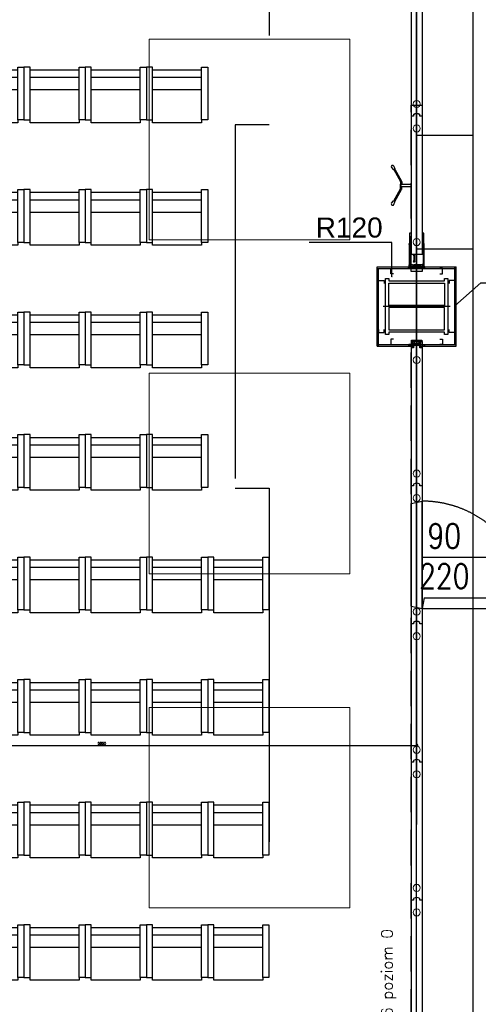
# Model space of a CAD drawing. Header units: centimetres. Extents: x -228435 to 111511, y -89367 to 428125.
# Tile 89 of 219: x -26102 to -21987, y 46735 to 55575. Entities that reach past the tile are written whole.
import ezdxf
from ezdxf.enums import TextEntityAlignment as Align
from ezdxf.xclip import XClip

# ---------------------------------------------------------------- set-up
doc = ezdxf.new("R2010")
doc.units = ezdxf.units.CM
doc.header["$LTSCALE"] = 50
doc.header["$XCLIPFRAME"] = 0
doc.header["$PDMODE"] = 35
doc.header["$PDSIZE"] = 0.1
for name, pattern in [('0_II 10 sal$0$HIDDEN', [9.525, 6.35, -3.175]), ('DASHDOT', [25.4, 12.7, -6.35, 0, -6.35]), ('DASHDOT2', [12.7, 6.35, -3.175, 0, -3.175]), ('DIN_STRICHPUNKT', [10.7, 5, -2.5, 0.7, -2.5]), ('HIDDEN', [9.525, 6.35, -3.175]), ('HIDDENX2', [19.05, 12.7, -6.35]), ('Kondygnacja +0$0$DASHDOT2', [12.7, 6.35, -3.175, 0, -3.175])]:
    doc.linetypes.add(name, pattern=pattern)
doc.layers.get('0').update_dxf_attribs({"color": 8})
doc.layers.get('DEFPOINTS').update_dxf_attribs({"color": 8})
for name, color, linetype in [('0_II 10 sal$0$ARCH_INFO_ETYK_DRZWI', 8, 'Continuous'), ('0_II 10 sal$0$ARCH_SIEDZENIA', 8, 'Continuous'), ('0_II 10 sal$0$ARCH_STROP', 8, 'Continuous'), ('0_II 10 sal$0$ARCH_WYPOSAŻENIE_INNE', 8, 'Continuous'), ('0_II 10 sal$0$ARCH_ŚCIANY_PRZESUWNE', 8, 'Continuous'), ('3', 8, 'Continuous'), ('ACHSEN', 8, 'DIN_STRICHPUNKT'), ('ARCH_GK', 8, 'Continuous'), ('ARCH_INFO_ODPORNOŚĆ OGNIOWA', 8, 'Continuous'), ('ARCH_INFO_OPISY', 8, 'Continuous'), ('ARCH_INFO_OSIE_IST', 8, 'DASHDOT2'), ('ARCH_SZYNY', 8, 'Continuous'), ('HUFCOR', 8, 'Continuous'), ('Hufcor szyny', 8, 'Kondygnacja +0$0$DASHDOT2'), ('Kondygnacja +0$0$ARCH_GK', 8, 'Continuous'), ('Kondygnacja +0$0$ARCH_INFO_ODPORNOŚĆ OGNIOWA', 8, 'Continuous'), ('Kondygnacja +0$0$ARCH_PROFILE', 8, 'Continuous'), ('Kondygnacja +0$0$ARCH_STAL_IST', 8, 'Continuous'), ('Kondygnacja +0$0$ARCH_ŚCIANY_PRZESUWNE', 8, 'Continuous'), ('KÖRPERKANTE', 8, 'Continuous'), ('Osie rzutów$0$ARCH_INFO_OSIE_OPISY_IST', 8, 'Continuous'), ('PANELE', 8, 'Continuous'), ('RYSUNKOWE_XREF', 8, 'Continuous'), ('SCHRAFFUR', 8, 'Continuous'), ('tabela', 8, 'Continuous'), ('VOLL', 8, 'Continuous')]:
    doc.layers.add(name, color=color, linetype=linetype)
for name, color, linetype, lineweight in [('2', 8, 'Continuous', 0), ('ARCH_SUFITY_PODWIESZANE', 8, 'HIDDENX2', 9), ('SYSTEMY AV', 8, 'Continuous', 13), ('Wymiary', 8, 'Continuous', 15)]:
    doc.layers.add(name, color=color, linetype=linetype, lineweight=lineweight)
doc.layers.get('HUFCOR').off()
doc.styles.add('0_II 10 sal$0$Arial', font='ARIAL.TTF')
doc.styles.add('0_II 10 sal$0$Romans', font='Romans.shx')
doc.styles.add('Arial', font='ARIAL.TTF')
doc.styles.add('Kondygnacja +0$0$Arial', font='ARIAL.TTF')
doc.styles.add('Kondygnacja +0$0$Standard', font='txt')
doc.styles.add('Romans', font='Romans.shx')
doc.linetypes.add('SZYNA_LINE', pattern='A,12.7,-7.75,["SZYNA",Standard,S=2.54,R=0,X=-5.95,Y=-1.27],-7.75', length=28.2)
doc.dimstyles.new('ISO-25', dxfattribs={"dimtxt": 2.5, "dimasz": 2.5, "dimexe": 1.25, "dimexo": 0.625, "dimtad": 1, "dimtxsty": 'Standard', "dimcen": 2.5, "dimadec": 0, "dimazin": 0, "dimtfac": 1, "dimtmove": 0, "dimatfit": 3, "dimfxl": 0, "dimarcsym": 0})
doc.dimstyles.new('Kondygnacja +0$0$ISO-25', dxfattribs={"dimtxt": 2.5, "dimasz": 2.5, "dimexe": 1.25, "dimexo": 0.625, "dimtad": 1, "dimtxsty": 'Kondygnacja +0$0$Standard', "dimcen": 2.5, "dimadec": 0, "dimazin": 0, "dimtfac": 1, "dimtmove": 0, "dimatfit": 3, "dimfxl": 0, "dimarcsym": 0})
doc.dimstyles.new('Wymiary 1-200', dxfattribs={"dimtxt": 22, "dimasz": 20, "dimexe": 10, "dimexo": 0, "dimgap": 8, "dimtad": 1, "dimrnd": 0.5, "dimzin": 12, "dimdsep": 46, "dimtxsty": 'Romans', "dimblk": 'OBLIQUE', "dimcen": 0.5, "dimdle": 15, "dimclrt": 55, "dimazin": 0, "dimtfac": 1, "dimtmove": 1, "dimatfit": 3, "dimfxl": 0, "dimtolj": 1, "dimtzin": 0, "dimarcsym": 0})

# ---------------------------------------------------------------- blocks, each defined once
blk = doc.blocks.new('SU Lampy kwadratowe +0')
at = {"layer": 'ARCH_SUFITY_PODWIESZANE', "ltscale": 2.5}
for points in [[(9620, 10040), (9800, 10040), (9800, 9860), (9620, 9860)], [(9620, 9740), (9800, 9740), (9800, 9560), (9620, 9560)], [(9620, 9440), (9800, 9440), (9800, 9260), (9620, 9260)]]:
    blk.add_lwpolyline(points, close=True, dxfattribs=at)
blk = doc.blocks.new('0_II 10 sal$0$T-drzwi_prawe-200')
at = {"layer": '0_II 10 sal$0$ARCH_INFO_ETYK_DRZWI'}
blk.add_line((0, 0), (60, 0), dxfattribs=at)
blk.add_lwpolyline([(143.68, 17.5), (77.5, 17.5, 1), (77.5, -17.5), (143.68, -17.5, 1)], format="xyb", close=True, dxfattribs=at)
at = {"layer": '0_II 10 sal$0$ARCH_INFO_ETYK_DRZWI', "color": 1, "style": '0_II 10 sal$0$Arial'}
blk.add_attdef('ADS_DRZWI:ODPORNOŚĆ_OGNIOWA', text='', height=20, rotation=90, dxfattribs=at).set_placement((-25.52, 0.12), align=Align.BOTTOM_CENTER)
at = {"layer": '0_II 10 sal$0$ARCH_INFO_ETYK_DRZWI', "style": '0_II 10 sal$0$Romans', "width": 0.8}
for tag, p in [('ADS_DRZWI:SZEROKOŚĆ', (20.49, 8)), ('ADS_DRZWI:WYSOKOŚĆ', (20.49, -28))]:
    blk.add_attdef(tag, text='', height=22, dxfattribs=at).set_placement(p, align=Align.CENTER)
at = {"layer": '0_II 10 sal$0$ARCH_INFO_ETYK_DRZWI', "style": '0_II 10 sal$0$Arial'}
blk.add_attdef('ADS_DRZWI:SYMBOL', text='', height=20, dxfattribs=at).set_placement((110.69, 0), align=Align.MIDDLE)
blk = doc.blocks.new('Kondygnacja +0$0$_Dot')
at = {"color": 0, "linetype": 'ByBlock', "lineweight": -2}
blk.add_line((-0.5, 0), (-1, 0), dxfattribs=at)
at = {"color": 0, "linetype": 'ByBlock', "const_width": 0.5}
blk.add_lwpolyline([(-0.25, 0, 1), (0.25, 0, 1)], format="xyb", close=True, dxfattribs=at)
blk = doc.blocks.new('A$C50B549AF')
at = {"layer": 'ARCH_SZYNY', "linetype": 'SZYNA_LINE', "ltscale": 2.5}
for p, q in [((3611.49, 4835.9, 630), (3611.49, 5977.4, 630)), ((3662.14, 1788.7, 445.1), (3662.14, 5685.34, 9.4)), ((3611.49, 4954.25, 1260), (3662.14, 4954.25, 591.74)), ((3611.49, 4852.25, 1260), (3662.14, 4852.25, 591.74)), ((3611.49, 3635.9, 630), (3611.49, 4777.4, 630))]:
    blk.add_line(p, q, dxfattribs=at)
blk = doc.blocks.new('*U520')
at = {"layer": 'PANELE'}
for points in [[(0, 0), (0, -21), (-14, -21)], [(0, 0), (1240, 0)], [(1240, 0), (1240, -21), (1226, -21)], [(-14, -76), (0, -76), (0, -97)], [(1226, -76), (1240, -76), (1240, -97)], [(0, -97), (1240, -97)]]:
    blk.add_lwpolyline(points, dxfattribs=at)
for centre in [(23.5, -48.5), (1263.5, -48.5)]:
    blk.add_arc(centre, 46.5, 143.75628, 216.24372, dxfattribs=at)
at = {"layer": 'Wymiary'}
for centre in [(110, -48.5), (1130, -48.5)]:
    blk.add_circle(centre, 32, dxfattribs=at)
blk = doc.blocks.new('BEDIENHEBEL')
at = {"layer": 'KÖRPERKANTE'}
for p, q in [((-10, -85), (-10, 0)), ((-10, 0), (10, 0)), ((10, -85), (10, 0)), ((-145.3, -148.8), (-38.2, -87)), ((-30.7, -85), (-10, -85)), ((30.7, -85), (10, -85)), ((145.3, -148.8), (38.2, -87)), ((-172.8, -156.1), (-147.6, -146.7)), ((-160.3, -177.7), (-139.6, -160.6)), ((-139.3, -159.2), (-146.3, -147.1)), ((-140.3, -157.5), (-33.2, -95.7)), ((-30.7, -95), (-10, -95)), ((-10, -95), (-10, -100)), ((-10, -100), (10, -100)), ((30.7, -95), (10, -95)), ((10, -95), (10, -100)), ((140.3, -157.5), (33.2, -95.7)), ((139.3, -159.2), (146.3, -147.1)), ((160.3, -177.7), (139.6, -160.6)), ((172.8, -156.1), (147.6, -146.7))]:
    blk.add_line(p, q, dxfattribs=at)
for centre, radius, start, end in [((-30.7, -100), 15, 90, 120), ((-15.2, -90), 7.25, 316.39718, 43.60282), ((15.2, -90), 7.25, 136.39718, 223.60282), ((30.7, -100), 15, 60, 90), ((-166.6, -166.9), 12.5, 120, 300), ((-147.1, -147.6), 1, 30, 120), ((-140.1, -159.7), 1, 300, 30), ((-30.7, -100), 5, 90, 120), ((30.7, -100), 5, 60, 90), ((140.1, -159.7), 1, 150, 240), ((147.1, -147.6), 1, 60, 150), ((166.6, -166.9), 12.5, 240, 60)]:
    blk.add_arc(centre, radius, start, end, dxfattribs=at)
blk = doc.blocks.new('*U522')
at = {"layer": 'PANELE'}
for points in [[(0, 0), (0, -21), (-14, -21)], [(0, 0), (1240, 0)], [(1050, -97), (1050, -112), (1240, -112), (1240, 15), (1050, 15), (1050, 0)], [(-14, -76), (0, -76), (0, -97)], [(0, -97), (1240, -97)]]:
    blk.add_lwpolyline(points, dxfattribs=at)
blk.add_arc((23.5, -48.5), 46.5, 143.75628, 216.24372, dxfattribs=at)
at = {"layer": 'Wymiary'}
for centre in [(110, -48.5), (1130, -48.5)]:
    blk.add_circle(centre, 32, dxfattribs=at)
at = {"layer": 'PANELE'}
blk.add_blockref('BEDIENHEBEL', (620, -97), dxfattribs=at)
blk = doc.blocks.new('0_II 10 sal$0$Miejsce_siedzące_2d')
at = {"color": 0, "linetype": 'ByBlock', "lineweight": -2}
for p, q in [((-26.4, 27.1), (26.4, 27.1)), ((-26.4, 12.5), (26.4, 12.5))]:
    blk.add_line(p, q, dxfattribs=at)
for points in [[(-26.4, 62.7), (-26.4, 0), (-33, 0), (-33, 62.7), (-26.4, 62.7), (-26.4, 66), (26.4, 66), (26.4, 62.7), (26.4, 0), (33, 0), (33, 62.7), (26.4, 62.7)], [(26.4, 3.3), (-26.4, 3.3)]]:
    blk.add_lwpolyline(points, dxfattribs=at)
blk = doc.blocks.new('Osie rzutów')
at = {"layer": 'ARCH_INFO_OSIE_IST', "ltscale": 10}
for p, q in [((9860, 12510), (9860, 4623.26)), ((9860, 9770), (9860, 9830)), ((4436.04, 9800), (15156.54, 9800)), ((9890, 9800), (9830, 9800)), ((4436.04, 9200), (15156.54, 9200))]:
    blk.add_line(p, q, dxfattribs=at)
blk = doc.blocks.new('A$C6FDA0163')
at = {"layer": 'RYSUNKOWE_XREF'}
blk.add_blockref('Osie rzutów', (-10460.03, -9819.05, -630), dxfattribs=at)
blk = doc.blocks.new('VERT-NEU')
at = {"layer": 'KÖRPERKANTE'}
for p, q in [((-24.5, 48.4), (-36.3, 48.4)), ((-36.3, 48.4), (-36.3, 46.1)), ((-33.5, 46.1), (-36.3, 46.1)), ((-36.3, 31), (-33.5, 31)), ((-36.3, 28.6), (-36.3, 31)), ((-20.8, 28.6), (-36.3, 28.6)), ((-33.5, 31), (-33.5, 46.1)), ((-30.3, 46), (-30.3, 33)), ((-24.5, 46), (-30.3, 46)), ((-30.3, 33), (-6.4, 33)), ((-23.3, 47.2), (-23.3, 47.2)), ((-13.1, 20.8), (-20.8, 28.6)), ((-14.2, 25.2), (-11.4, 22.4)), ((-8.6, 28.6), (-12.8, 28.6)), ((-11.4, 20.8), (-11.5, 20.8)), ((-8.1, 19.5), (-8.1, 28.1)), ((0, 25.5), (-6.4, 33)), ((-6.1, 19.5), (-6.1, 25.8)), ((-5.3, 26.1), (-3.2, 24)), ((-3.2, 24), (-3.2, 0)), ((-3.2, -24), (-3.2, 0)), ((7, 25.5), (0, 25.5)), ((0, 23.2), (0, 0)), ((0, 23.2), (5.5, 23.2)), ((0, -23.2), (0, 0)), ((5.5, 20.9), (5.5, 23.2)), ((7.8, 20.9), (5.5, 20.9)), ((7.8, 24.8), (7.8, 20.9)), ((-20.8, -28.6), (-36.3, -28.6)), ((-36.3, -28.6), (-36.3, -31)), ((-36.3, -31), (-33.5, -31)), ((-36.3, -46.1), (-36.3, -48.4)), ((-33.5, -46.1), (-36.3, -46.1)), ((-24.5, -48.4), (-36.3, -48.4)), ((-33.5, -31), (-33.5, -46.1)), ((-30.3, -33), (-6.4, -33)), ((-30.3, -46), (-30.3, -33)), ((-24.5, -46), (-30.3, -46)), ((-23.3, -47.2), (-23.3, -47.2)), ((-13.1, -20.8), (-20.8, -28.6)), ((-14.2, -25.2), (-11.4, -22.4)), ((-8.6, -28.6), (-12.8, -28.6)), ((-8.1, -19.5), (-8.1, -28.1)), ((-6.4, -33), (0, -25.5)), ((-6.1, -19.5), (-6.1, -25.8)), ((-5.3, -26.1), (-3.2, -24)), ((0, -23.2), (5.5, -23.2)), ((7, -25.5), (0, -25.5)), ((7.8, -20.9), (5.5, -20.9)), ((5.5, -20.9), (5.5, -23.2)), ((7.8, -24.8), (7.8, -20.9))]:
    blk.add_line(p, q, dxfattribs=at)
at = {"layer": 'KÖRPERKANTE', "linetype": 'ByBlock'}
for p, q in [((2, -23.2), (3.1, -23.2)), ((2, -25.5), (3.1, -25.5))]:
    blk.add_line(p, q, dxfattribs=at)
at = {"layer": 'KÖRPERKANTE'}
for centre, radius, start, end in [((-24.5, 47.2), 1.2, 360, 90), ((-24.5, 47.2), 1.2, 270, 360), ((-12.8, 26.6), 2, 90, 225), ((-12.3, 21.6), 1.12, 225, 315), ((-12.2, 21.6), 1.12, 315, 45), ((-8.6, 28.1), 0.5, 360, 90), ((-7.1, 19.5), 1, 180, 360), ((-5.6, 25.8), 0.5, 45, 180), ((7, 24.8), 0.762, 0, 90), ((-24.5, -47.2), 1.2, 0, 90), ((-24.5, -47.2), 1.2, 270, 0), ((-12.8, -26.6), 2, 135, 270), ((-12.3, -21.6), 1.12, 45, 135), ((-12.2, -21.6), 1.12, 315, 45), ((-8.6, -28.1), 0.5, 270, 0), ((-7.1, -19.5), 1, 0, 180), ((-5.6, -25.8), 0.5, 180, 315), ((7, -24.8), 0.762, 270, 0)]:
    blk.add_arc(centre, radius, start, end, dxfattribs=at)
blk = doc.blocks.new('hufcor detal 1')
at = {"layer": 'VOLL'}
h = blk.add_hatch(color=256, dxfattribs=at)
h.paths.add_polyline_path([(-5.8, -6.1), (-5.8, -3.2, 0.427595), (-6.4, -2.6, 0.427595), (-7, -3.2), (-7, -6.4), (-5.5, -10.4, -0.519458), (-5.6, -10.6), (-6.5, -10.6, 0.414214), (-7, -11.1), (-7, -16.5), (-5.9, -16.5), (-5.9, -11.5), (-4.7, -11.5), (-4.7, -12.6), (-4.1, -12.6), (-4.1, -10.9)])
h.paths.add_polyline_path([(-5.9, -16.5), (-7, -16.5), (-7, -21.9, 0.414214), (-6.5, -22.4), (-5.6, -22.4, -0.519458), (-5.5, -22.6), (-7, -26.6), (-7, -29.8, 0.427595), (-6.4, -30.4, 0.427595), (-5.8, -29.8), (-5.8, -26.9), (-4.1, -22.1), (-4.1, -20.4), (-4.7, -20.4), (-4.7, -21.5), (-5.9, -21.5)])
at = {"layer": 'ACHSEN', "ltscale": 5}
blk.add_line((261.6, -16.5), (-60.4, -16.5), dxfattribs=at)
at = {"layer": 'ARCH_GK', "linetype": 'Continuous', "lineweight": -3}
blk.add_line((0, 0), (-6.2, 0), dxfattribs=at)
for points in [[(-10, 0), (0, 0)], [(-6.2, 17.9), (-3.7, 17.9), (-3.3, 19.6), (-3.1, 17.9)], [(-6.2, 0), (-6.2, 17.9)], [(0, 17.9), (-2.5, 17.9), (-2.8, 16.1), (-3.1, 17.9)], [(0, 0), (0, 17.9)], [(-6.2, -33), (-6.2, -50.9)], [(0, -33), (0, -50.9)], [(-6.2, -50.9), (-3.7, -50.9), (-3.3, -52.6), (-3.1, -50.9)], [(0, -50.9), (-2.5, -50.9), (-2.8, -49.1), (-3.1, -50.9)]]:
    blk.add_lwpolyline(points, dxfattribs=at)
at = {"layer": 'KÖRPERKANTE'}
for p, q in [((-7, -3.2), (-7, -6.4)), ((-5.5, -10.4), (-7, -6.4)), ((-7, -11.1), (-7, -21.9)), ((-7, -26.6), (-5.5, -22.6)), ((-7, -29.8), (-7, -26.6)), ((-6.5, -10.6), (-5.6, -10.6)), ((-6.5, -22.4), (-5.6, -22.4)), ((-6.4, -2.6), (-6.4, -2.6)), ((-6.4, -30.4), (-6.4, -30.4)), ((-5.9, -11.5), (-5.9, -21.5)), ((-4.7, -11.5), (-5.9, -11.5)), ((-5.9, -21.5), (-4.7, -21.5)), ((-5.8, -3.2), (-5.8, -6.1)), ((-5.8, -6.1), (-4.1, -10.9)), ((-4.1, -22.1), (-5.8, -26.9)), ((-5.8, -29.8), (-5.8, -26.9)), ((-4.7, -12.6), (-4.7, -11.5)), ((-4.1, -12.6), (-4.7, -12.6)), ((-4.1, -20.4), (-4.7, -20.4)), ((-4.7, -21.5), (-4.7, -20.4)), ((-4.1, -12.6), (-4.1, -10.9)), ((-4.1, -22.1), (-4.1, -20.4))]:
    blk.add_line(p, q, dxfattribs=at)
for centre, radius, start, end in [((-6.4, -3.2), 0.55, 90, 180), ((-6.5, -11.1), 0.55, 90, 180), ((-6.5, -21.9), 0.55, 180, 270), ((-6.4, -29.8), 0.55, 180, 270), ((-6.4, -3.2), 0.55, 0, 90), ((-6.4, -29.8), 0.55, 270, 0), ((-5.6, -10.5), 0.1, 270, 19.8), ((-5.6, -22.5), 0.1, 340.2, 90)]:
    blk.add_arc(centre, radius, start, end, dxfattribs=at)
at = {"layer": 'VOLL'}
for p, q in [((3.9, 6.5), (3.9, 0.5)), ((3.9, -39.5), (3.9, -33.5))]:
    blk.add_line(p, q, dxfattribs=at)
at = {"layer": 'VOLL', "xscale": -0.5, "yscale": 0.5000000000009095, "zscale": 0.5000000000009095}
blk.add_blockref('VERT-NEU', (-11.2, -16.5), dxfattribs=at)
blk = doc.blocks.new('CLOSURE')
at = {"color": 7, "linetype": 'Continuous'}
for p, q in [((-2.3, 0), (-9.1, 0)), ((-2.3, 0), (-1.6, -0.7)), ((-10.3, -1.2), (-10.3, -2.5)), ((-10.3, -33.9), (-10.3, -40.3)), ((-9.3, -3.5), (-7.7, -3.5)), ((-7.8, -32.9), (-9.3, -32.9)), ((-9.3, -41.3), (-3.3, -41.3)), ((-7.9, -6.6), (-8.3, -6.6)), ((-8.2, -29.8), (-7.8, -29.8)), ((-7.9, -38.9), (-7.9, -36.5)), ((-7.9, -36.5), (177.3, -36.5)), ((-3.3, -38.9), (-7.9, -38.9)), ((-2.4, -12.1), (-2.4, -17.2)), ((-2.4, -17.2), (-1.4, -18.2)), ((-1.4, -18.2), (-2.4, -19.2)), ((-2.4, -19.2), (-2.4, -24.4)), ((-2.3, -40.3), (-2.3, -39.9)), ((-1.6, -0.7), (-1.6, -2.2)), ((-0.6, -3.2), (0, -3.2)), ((0, -29.1), (0, -3.2)), ((0, -34.1), (0, -32.1)), ((150.3, -34.1), (0, -34.1)), ((5.5, -30.1), (1, -30.1)), ((1, -31.1), (5.5, -31.1)), ((6, -30.6), (6, -30.6)), ((146.2, -30.5), (146.2, -30.6)), ((153, -30), (146.7, -30)), ((146.7, -31.1), (151, -31.1)), ((153.5, -31.2), (153.5, -30.5)), ((155.9, -30.5), (155.9, -31.2)), ((162.8, -34.1), (159.1, -34.1)), ((166, -31.2), (166, -30.5)), ((168.4, -30.5), (168.4, -31.2)), ((178.7, -34.1), (171.6, -34.1)), ((171.7, -39.9), (171.7, -40.3)), ((177.3, -38.9), (172.7, -38.9)), ((172.7, -41.3), (178.7, -41.3)), ((177.3, -36.5), (177.3, -38.9)), ((179.7, -40.3), (179.7, -35.1))]:
    blk.add_line(p, q, dxfattribs=at)
for centre, radius, start, end in [((-9.1, -1.2), 1.2, 90, 180), ((-9.3, -2.5), 1, 180, 270), ((-9.3, -33.9), 1, 90, 180), ((-9.3, -40.3), 1, 180, 270), ((-8.3, -7.6), 1, 90, 217.57521), ((-8.2, -28.8), 1, 140.52424, 270), ((-5.1, -5.1), 5.01, 217.57521, 275.73034), ((-5.1, -31.3), 5.01, 84.26986, 140.52424), ((-7.9, -7.6), 1, 40.70803, 90), ((-7.8, -28.8), 1, 270, 317.15636), ((-7.8, -33.9), 1, 42.84364, 90), ((-7.7, -2.5), 1, 270, 314.94418), ((-5.1, -5.1), 2.75, 220.70803, 134.94418), ((-5.1, -31.3), 2.75, 222.84364, 137.15636), ((-4.4, -12.1), 2, 0, 95.73034), ((-4.4, -24.4), 2, 264.26986, 0), ((-3.3, -39.9), 1, 0, 90), ((-3.3, -40.3), 1, 270, 0), ((-0.6, -2.2), 1, 180, 270), ((1, -29.1), 1, 180, 270), ((1, -32.1), 1, 90, 180), ((5.5, -30.6), 0.5, 0, 90), ((5.5, -30.6), 0.5, 270, 0), ((146.7, -30.5), 0.5, 90, 180), ((146.7, -30.6), 0.5, 180, 270), ((150.3, -33.1), 1, 270, 3.26413), ((151, -31.6), 0.5, 341.31431, 90), ((154.7, -32.8), 3.4, 161.31431, 183.26413), ((154.7, -32.8), 1.75, 143.1301, 36.8699), ((153, -30.5), 0.5, 0, 90), ((152.5, -31.2), 1, 323.1301, 0), ((156.4, -30.5), 0.5, 54.1117, 180), ((156.9, -31.2), 1, 180, 216.8699), ((154.7, -32.8), 3.4, 356.73587, 54.1117), ((159.1, -33.1), 1, 176.73587, 270), ((162.8, -33.1), 1, 270, 3.26413), ((167.2, -32.8), 3.4, 125.8883, 183.26413), ((165.5, -30.5), 0.5, 0, 125.8883), ((167.2, -32.8), 1.75, 143.1301, 36.8699), ((165, -31.2), 1, 323.1301, 0), ((168.9, -30.5), 0.5, 54.1117, 180), ((169.4, -31.2), 1, 180, 216.8699), ((167.2, -32.8), 3.4, 356.73587, 54.1117), ((171.6, -33.1), 1, 176.73587, 270), ((172.7, -39.9), 1, 90, 180), ((172.7, -40.3), 1, 180, 270), ((178.7, -35.1), 1, 0, 90), ((178.7, -40.3), 1, 270, 0)]:
    blk.add_arc(centre, radius, start, end, dxfattribs=at)
blk = doc.blocks.new('hufcor detal 2')
at = {"layer": 'SCHRAFFUR'}
h = blk.add_hatch(dxfattribs=at)
h.set_pattern_fill('ANSI34', color=256, scale=10, style=0)
h.set_pattern_definition([(45, (-9731.639, 331.908), (-5.303301, 5.303301), []), (45, (-9729.871, 331.908), (-5.303301, 5.303301), []), (45, (-9728.1034, 331.908), (-5.303301, 5.303301), []), (45, (-9726.3356, 331.908), (-5.303301, 5.303301), [])])
h.paths.add_polyline_path([(-4.1, 11.6), (-8.1, 11.6), (-8.1, 0.6), (-4.1, 0.6)])
h.paths.add_polyline_path([(-4.1, 0.6), (-8.1, 0.6), (-8.1, -10.4), (-4.1, -10.4)])
at = {"layer": 'VOLL'}
for points in [[(-5.3, 30), (-97.9, 30), (-97.9, 31.2), (-5.3, 31.2)], [(-5.3, -29.9), (-5.3, -28.7), (-97.9, -28.7), (-97.9, -29.9)]]:
    blk.add_hatch(color=256, dxfattribs=at).paths.add_polyline_path(points)
at = {"layer": '2'}
for p, q in [((-96.6, 25.3), (-96.6, 25.2)), ((-93.3, 27.5), (-93.5, 26.6)), ((-92.7, 27.4), (-93, 26.3)), ((-86.8, 27.4), (-86.5, 26.3)), ((-86.2, 27.5), (-86, 26.6)), ((-82.9, 25.3), (-82.9, 25.2))]:
    blk.add_line(p, q, dxfattribs=at)
for centre, radius, start, end in [((-96.5, 25.2), 0.15, 81.6479, 164.0608), ((-96.5, 25.2), 0.15, 164.0608, 254.4521), ((-95.7, 27.8), 2.49, 252.0018, 332.2702), ((-95.4, 27.5), 2.67, 245.6965, 334.3626), ((-92.9, 28.1), 0.8, 285.0434, 236.2841), ((-86.6, 28.1), 0.8, 303.7159, 254.9566), ((-84.1, 27.5), 2.67, 205.6374, 294.3035), ((-83.8, 27.8), 2.49, 207.7298, 287.9982), ((-83, 25.2), 0.15, 15.9392, 98.3521), ((-83, 25.2), 0.15, 285.5479, 15.9392)]:
    blk.add_arc(centre, radius, start, end, dxfattribs=at)
at = {"layer": '3'}
for centre, radius, start, end in [((-11.1, -0.1), 11.1, 308.9452, 51.0548), ((-11, -0.1), 10.6, 310.6017, 49.3983)]:
    blk.add_arc(centre, radius, start, end, dxfattribs=at)
at = {"layer": 'ACHSEN', "ltscale": 5}
blk.add_line((53.1, 0.6), (-268.8, 0.6), dxfattribs=at)
at = {"layer": 'ARCH_GK', "linetype": 'Continuous', "lineweight": -3}
for p, q in [((0.3, 17.1), (0.3, 35)), ((0.3, 35), (0.3, -33.7))]:
    blk.add_line(p, q, dxfattribs=at)
for points in [[(0.3, 35), (2.7, 35), (3, 36.7), (3.3, 35)], [(6.4, 35), (3.9, 35), (3.5, 33.3), (3.3, 35)], [(6.3, 17.1), (6.3, 35)], [(6.3, 35), (6.3, -33.7)], [(0.3, -33.7), (2.7, -33.7), (3, -35.5), (3.3, -33.7)], [(6.4, -33.7), (3.9, -33.7), (3.5, -32), (3.3, -33.7)]]:
    blk.add_lwpolyline(points, dxfattribs=at)
at = {"layer": 'VOLL'}
for p, q in [((-96.8, 31.2), (-6.5, 31.2)), ((-8.1, 11.6), (-8.1, -10.4)), ((-8.1, 11.6), (-4.1, 11.6)), ((-4.1, 11.6), (-4.1, -10.4)), ((-48.1, -6.8), (-53, -10.2)), ((-48.1, -13.6), (-53, -10.2)), ((-48.1, -9.2), (-48.1, -6.8)), ((-48.1, -9.2), (-23.8, -9.2)), ((-48.1, -11.2), (-23.8, -11.2)), ((-48.1, -11.2), (-48.1, -13.6)), ((-23.8, -6.8), (-18.8, -10.2)), ((-23.8, -9.2), (-23.8, -6.8)), ((-23.8, -13.6), (-18.8, -10.2)), ((-23.8, -11.2), (-23.8, -13.6)), ((-8.1, -10.4), (-4.1, -10.4))]:
    blk.add_line(p, q, dxfattribs=at)
for points in [[(-3, 27.1), (-5.7, 27.1, -7.740139), (-5.7, 27.7), (-3, 27.7, -0.445604), (-3, 14), (-5.7, 14, -7.740139), (-5.7, 14.6), (-3, 14.6, 0.483874)], [(-3, -25.9), (-5.7, -25.9, 7.740139), (-5.7, -26.4), (-3, -26.4, 0.445604), (-3, -12.7), (-5.7, -12.7, 7.740139), (-5.7, -13.3), (-3, -13.3, -0.406168)]]:
    blk.add_lwpolyline(points, format="xyb", close=True, dxfattribs=at)
blk.add_lwpolyline([(-97.9, -28.7), (-5.3, -28.7), (-5.3, -29.9), (-97.9, -29.9)], close=True, dxfattribs=at)
at = {"layer": 'VOLL', "xscale": 0.5, "yscale": 0.5000000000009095, "zscale": 0.5000000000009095, "rotation": 180}
blk.add_blockref('CLOSURE', (-9.3, 11.7), dxfattribs=at)
at = {"layer": 'VOLL', "xscale": -0.5, "yscale": 0.5000000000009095, "zscale": 0.5000000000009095}
blk.add_blockref('CLOSURE', (-9.3, -10.4), dxfattribs=at)
blk = doc.blocks.new('drzwi')
at = {"linetype": 'HIDDEN', "ltscale": 20}
for p, q in [((158, 97), (138, 0)), ((158, 97), (1082, 97)), ((1082, 97), (1102, 0)), ((138, 0), (1102, 0)), ((235, -20), (138, 0)), ((138, 0), (138, -964)), ((235, -20), (235, -944)), ((235, -944), (138, -964))]:
    blk.add_line(p, q, dxfattribs=at)
blk.add_arc((138, 0), 964, 270, 0, dxfattribs=at)
blk = doc.blocks.new('_Oblique')
at = {"color": 0, "linetype": 'ByBlock', "lineweight": -2}
blk.add_line((-0.5, -0.5), (0.5, 0.5), dxfattribs=at)
blk = doc.blocks.new('*D1195')
at = {"layer": 'DEFPOINTS', "color": 0, "lineweight": 40}
for p in [(-22540, 49059.4), (-28190, 48860, 6300), (-22540, 48860, 6300)]:
    blk.add_point(p, dxfattribs=at)
at = {"layer": 'SYSTEMY AV', "color": 0, "lineweight": -2}
for p, q in [((-28190, 49068.5), (-28190, 49069.4)), ((-22540, 49068.5), (-22540, 49069.4)), ((-28205, 49059.4), (-22525, 49059.4))]:
    blk.add_line(p, q, dxfattribs=at)
at = {"layer": 'SYSTEMY AV', "color": 0, "lineweight": -2, "xscale": 20, "yscale": 20, "zscale": 20, "rotation": 180}
blk.add_blockref('_Oblique', (-28190, 49059.4), dxfattribs=at)
at = {"layer": 'SYSTEMY AV', "color": 0, "lineweight": -2, "xscale": 20, "yscale": 20, "zscale": 20}
blk.add_blockref('_Oblique', (-22540, 49059.4), dxfattribs=at)
at = {"layer": 'SYSTEMY AV', "color": 55, "lineweight": 40, "insert": (-25365, 49078.4), "char_height": 22, "attachment_point": 5, "style": 'Romans'}
blk.add_mtext('\\A1;5650', dxfattribs=at)

msp = doc.modelspace()

# ---------------------------------------------------------------- linework, layer by layer
at = {"layer": '0_II 10 sal$0$ARCH_WYPOSAŻENIE_INNE', "linetype": '0_II 10 sal$0$HIDDEN', "ltscale": 10, "elevation": 630}
msp.add_lwpolyline([(-33215, 51370), (-32910, 51370), (-32910, 54630), (-33215, 54630), (-33215, 63370), (-32910, 63370), (-32910, 63675), (-24170, 63675), (-24170, 63370), (-23865, 63370), (-23865, 54630), (-24170, 54630), (-24170, 51370), (-23865, 51370), (-23865, 42630), (-24170, 42630), (-24170, 42325), (-32910, 42325), (-32910, 42630), (-33215, 42630)], close=True, dxfattribs=at)
at = {"layer": '0_II 10 sal$0$ARCH_ŚCIANY_PRZESUWNE', "linetype": '0_II 10 sal$0$HIDDEN', "lineweight": -3}
msp.add_line((-22590, 54808.65464, -5670), (-22490, 54808.65464, -5670), dxfattribs=at)
at = {"layer": '0_II 10 sal$0$ARCH_ŚCIANY_PRZESUWNE', "linetype": '0_II 10 sal$0$HIDDEN', "lineweight": -3, "elevation": 630}
for points in [[(-22590, 54808.65464), (-22490, 54808.65464), (-22490, 53315), (-22590, 53315)], [(-22590, 52685), (-22490, 52685), (-22490, 41315), (-22590, 41315)]]:
    msp.add_lwpolyline(points, close=True, dxfattribs=at)
at = {"layer": 'Kondygnacja +0$0$ARCH_GK', "elevation": 630}
for points in [[(-22895, 52950), (-22895, 53355)], [(-22895, 53355), (-22490, 53355)], [(-22895, 53342.5), (-22490, 53342.5)], [(-22882.5, 52950), (-22882.5, 53342.5)], [(-22490, 53355), (-22185, 53355)], [(-22490, 53342.5), (-22197.5, 53342.5)], [(-22197.5, 52657.5), (-22197.5, 53355)], [(-22185, 52645), (-22185, 53355)], [(-22895, 52645), (-22895, 52950)], [(-22882.5, 52645), (-22882.5, 52950)], [(-22895, 52645), (-22590, 52645)], [(-22882.5, 52657.5), (-22590, 52657.5)], [(-22490, 52657.5), (-22185, 52657.5)], [(-22490, 52645), (-22185, 52645)]]:
    msp.add_lwpolyline(points, dxfattribs=at)
at = {"layer": 'Kondygnacja +0$0$ARCH_PROFILE', "elevation": 630}
for points in [[(-22747.5, 53292.5), (-22772.5, 53292.5), (-22772.5, 53342.5), (-22747.5, 53342.5)], [(-22332.5, 53292.5), (-22307.5, 53292.5), (-22307.5, 53342.5), (-22332.5, 53342.5)], [(-22882.5, 53207.5), (-22882.5, 53232.5), (-22832.5, 53232.5), (-22832.5, 53207.5)], [(-22197.5, 53207.5), (-22197.5, 53232.5), (-22247.5, 53232.5), (-22247.5, 53207.5)], [(-22882.5, 52792.5), (-22882.5, 52767.5), (-22832.5, 52767.5), (-22832.5, 52792.5)], [(-22197.5, 52792.5), (-22197.5, 52767.5), (-22247.5, 52767.5), (-22247.5, 52792.5)], [(-22747.5, 52707.5), (-22772.5, 52707.5), (-22772.5, 52657.5), (-22747.5, 52657.5)], [(-22332.5, 52707.5), (-22307.5, 52707.5), (-22307.5, 52657.5), (-22332.5, 52657.5)]]:
    msp.add_lwpolyline(points, dxfattribs=at)
at = {"layer": 'Kondygnacja +0$0$ARCH_STAL_IST', "elevation": 630}
for points in [[(-22820, 52750), (-22820, 53250), (-22790, 53250), (-22790, 53230), (-22290, 53230), (-22290, 53250), (-22260, 53250), (-22260, 52750), (-22290, 52750), (-22290, 52770), (-22790, 52770), (-22790, 52750)], [(-22290, 53010), (-22790, 53010), (-22790, 53210), (-22290, 53210)], [(-22790, 52790), (-22290, 52790), (-22290, 52990), (-22790, 52990)]]:
    msp.add_lwpolyline(points, close=True, dxfattribs=at)
at = {"layer": 'Kondygnacja +0$0$ARCH_ŚCIANY_PRZESUWNE', "elevation": 630}
for points in [[(-22585.47822, 52645.00354), (-22585.4889, 52697.50354), (-22494.4903, 52697.52204), (-22494.47963, 52645.02204)], [(-22572.97822, 52645.00609), (-22572.98635, 52685.00608), (-22506.98776, 52685.0195), (-22506.97963, 52645.0195)]]:
    msp.add_lwpolyline(points, dxfattribs=at)

# ---------------------------------------------------------------- block references
ref = msp.add_blockref('A$C6FDA0163', (-16540, 53190.5, 630), dxfattribs=dict(xscale=10, yscale=10, zscale=10))
XClip(ref).set_block_clipping_path([(-400.031931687, -2219.05), (399.968068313, 380.95)])
at = {"layer": '0_II 10 sal$0$ARCH_SIEDZENIA', "linetype": 'Continuous', "lineweight": -3, "xscale": 8.328285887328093, "yscale": 7.571168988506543, "zscale": 10, "rotation": 179.9999999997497}
for p in [(-26340, 55150, -12270), (-25790, 55150, -12270), (-25240, 55150, -12270), (-24690, 55150, -12270), (-26340, 54050, -12270), (-25790, 54050, -12270), (-25240, 54050, -12270), (-24690, 54050, -12270), (-26340, 52950, -12270), (-25790, 52950, -12270), (-25240, 52950, -12270), (-24690, 52950, -12270), (-26340, 51850, -12270), (-25790, 51850, -12270), (-25240, 51850, -12270), (-24690, 51850, -12270), (-26340, 50750, -12270), (-25790, 50750, -12270), (-25240, 50750, -12270), (-24690, 50750, -12270), (-24140, 50750, -12270), (-26340, 49650, -5970), (-26340, 49650, -5970), (-25790, 49650, -5970), (-25790, 49650, -5970), (-25240, 49650, -5970), (-25240, 49650, -5970), (-24690, 49650, -5970), (-24690, 49650, -5970), (-24140, 49650, -5970), (-24140, 49650, -5970), (-26340, 48550, -5970), (-25790, 48550, -5970), (-25240, 48550, -5970), (-24690, 48550, -5970), (-24140, 48550, -5970), (-26340, 47450, -5970), (-25790, 47450, -5970), (-25240, 47450, -5970), (-24690, 47450, -5970), (-24140, 47450, -5970)]:
    msp.add_blockref('0_II 10 sal$0$Miejsce_siedzące_2d', p, dxfattribs=at)
at = {"layer": '0_II 10 sal$0$ARCH_STROP', "linetype": 'Continuous', "lineweight": -3}
ref = msp.add_blockref('0_II 10 sal$0$T-drzwi_prawe-200', (-22496.91775, 50749.55827, -5670), dxfattribs=dict(at, xscale=10, yscale=10, zscale=10))
ref.add_attrib('ADS_DRZWI:SZEROKOŚĆ', '90', dxfattribs={"layer": '0_II 10 sal$0$ARCH_INFO_ETYK_DRZWI', "height": 220, "style": '0_II 10 sal$0$Romans', "width": 0.8}).set_placement((-22291.97234, 50829.55827, -5670), align=Align.CENTER)
ref.add_attrib('ADS_DRZWI:SYMBOL', 'DM1', dxfattribs={"layer": '0_II 10 sal$0$ARCH_INFO_ETYK_DRZWI', "height": 200, "style": '0_II 10 sal$0$Arial'}).set_placement((-21390.04248, 50749.55827, -5670), align=Align.MIDDLE)
ref.add_attrib('ADS_DRZWI:WYSOKOŚĆ', '220', dxfattribs={"layer": '0_II 10 sal$0$ARCH_INFO_ETYK_DRZWI', "height": 220, "style": '0_II 10 sal$0$Romans', "width": 0.8}).set_placement((-22291.97234, 50469.55827, -5670), align=Align.CENTER)
at = {"layer": 'ARCH_SUFITY_PODWIESZANE', "ltscale": 2.5, "xscale": 10, "yscale": 10, "zscale": 10}
msp.add_blockref('SU Lampy kwadratowe +0', (-121140, -45000, -5670), dxfattribs=at)
at = {"layer": 'HUFCOR', "xscale": 10, "yscale": 10, "zscale": 10}
msp.add_blockref('A$C50B549AF', (-58654.9183, 4996.03602, -5670), dxfattribs=at)
at = {"layer": 'Osie rzutów$0$ARCH_INFO_OSIE_OPISY_IST', "xscale": 10, "yscale": 10, "zscale": 10}
msp.add_blockref('Osie rzutów', (-121140, -45000, 630), dxfattribs=at)
at = {"layer": 'PANELE', "rotation": 270}
for name, p in [('*U520', (-22491.48808, 55948.25846, 630)), ('*U522', (-22491.50103, 54708.5322, 6930)), ('*U520', (-22491.48706, 52629.91012, 630)), ('*U520', (-22491.5, 51390.18385, 6930)), ('*U520', (-22491.48706, 50149.91012, 630)), ('*U520', (-22491.48706, 48909.91012, 630)), ('*U520', (-22491.48706, 47669.91012, 630))]:
    msp.add_blockref(name, p, dxfattribs=at)
at = {"layer": 'PANELE', "linetype": 'ByBlock', "rotation": 90}
msp.add_blockref('drzwi', (-22491.48706, 50150.45758, 630), dxfattribs=at)
at = {"layer": 'tabela', "linetype": 'DASHDOT'}
for name, p, xscale, yscale, zscale, rotation in [('hufcor detal 2', (-22541.3486, 53355.68913, -12270), 2.112530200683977, 2.112530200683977, 2.112530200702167, 269.9999999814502), ('hufcor detal 1', (-22506.97965, 52645.1195, 630), 2.000000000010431, 1.999999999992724, 2, 270.0116461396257)]:
    msp.add_blockref(name, p, dxfattribs=dict(at, xscale=xscale, yscale=yscale, zscale=zscale, rotation=rotation))

# ---------------------------------------------------------------- texts
at = {"layer": 'ARCH_INFO_ODPORNOŚĆ OGNIOWA', "insert": (-23145.4508, 53857.76721, 630), "char_height": 180, "width": 3036.6124481, "attachment_point": 5, "style": 'Arial'}
msp.add_mtext('\\PR120', dxfattribs=at)
at = {"layer": 'Hufcor szyny', "linetype": 'ByBlock', "ltscale": 5, "insert": (-22856.12119, 46111.82534, -5664.4591), "char_height": 100, "width": 5268.2821399, "attachment_point": 1, "rotation": 90, "style": 'Romans'}
msp.add_mtext('Ściana 6 poziom 0', dxfattribs=at)
at = {"layer": 'Kondygnacja +0$0$ARCH_INFO_ODPORNOŚĆ OGNIOWA', "insert": (-23145.4508, 53857.76721, 630), "char_height": 180, "width": 3036.6124481, "attachment_point": 5, "style": 'Kondygnacja +0$0$Arial'}
msp.add_mtext('\\PR120', dxfattribs=at)

# ---------------------------------------------------------------- dimensions: what is measured, and where the dimension line sits
at = {"layer": 'SYSTEMY AV', "lineweight": 40}
dim = msp.add_linear_dim(base=(-22540, 49059.35422, -5670), p1=(-28190, 48860, 630), p2=(-22540, 48860, 630), dimstyle='Wymiary 1-200', dxfattribs=at)
dim.commit()
dim.dimension.update_dxf_attribs({"geometry": '*D1195', "text_midpoint": (-25365, 49078.35422, -5670)})

# ---------------------------------------------------------------- leaders
at = {"layer": 'ARCH_INFO_ODPORNOŚĆ OGNIOWA'}
msp.add_leader([(-22761.34037, 53266.46832, 630), (-22761.34037, 53574.77761, 630), (-23503.71076, 53574.77761, 630)], dimstyle='ISO-25', override={"dimscale": 5, "dimasz": 2, "dimtad": 0, "dimldrblk": 'Dot'}, dxfattribs=at)
at = {"layer": 'ARCH_INFO_OPISY'}
msp.add_leader([(-22197.5, 53006.25, 630), (-21963.78904, 53211.37533, 630), (-20732.59404, 53211.37533, 630)], dimstyle='ISO-25', override={"dimscale": 5, "dimasz": 2, "dimtad": 0, "dimldrblk": 'Dot'}, dxfattribs=at)
at = {"layer": 'Kondygnacja +0$0$ARCH_INFO_ODPORNOŚĆ OGNIOWA'}
msp.add_leader([(-22761.34037, 53266.46832, 630), (-22761.34037, 53574.77761, 630), (-23503.71076, 53574.77761, 630)], dimstyle='Kondygnacja +0$0$ISO-25', override={"dimscale": 5, "dimasz": 2, "dimtad": 0, "dimldrblk": 'Kondygnacja +0$0$_Dot'}, dxfattribs=at)

doc.saveas('drawing.dxf')
